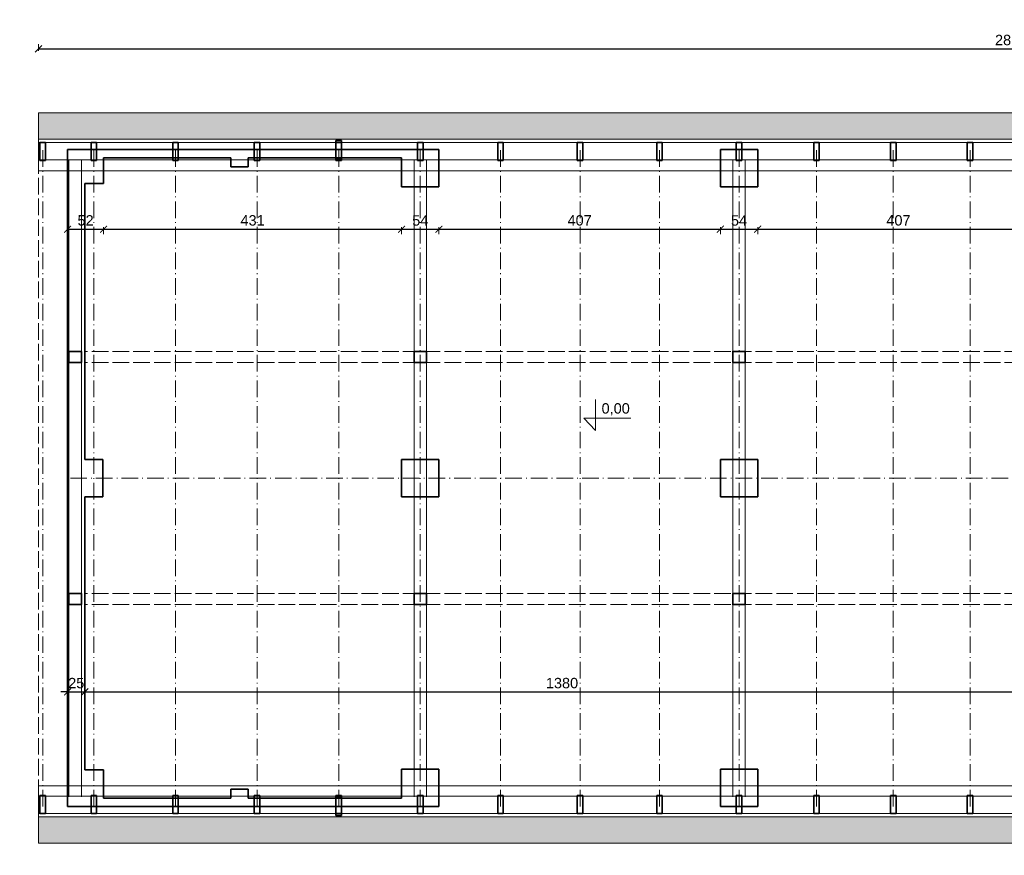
# Model space of a CAD drawing. Header units: millimetres. Extents: x 94902 to 117211, y 64708 to 93779.
# Tile 19 of 37: x 106751 to 108175, y 83467 to 84675. Entities that reach past the tile are written whole.
import ezdxf

# ---------------------------------------------------------------- set-up
doc = ezdxf.new("R2010")
doc.units = ezdxf.units.MM
doc.header["$MEASUREMENT"] = 0
doc.linetypes.add('ACAD_ISO02W100', pattern=[15, 12, -3])
doc.linetypes.add('ACAD_ISO10W100', pattern=[18.5, 12, -3, 0.5, -3])
doc.layers.get('0').update_dxf_attribs({"color": 2, "lineweight": 35})
doc.layers.get('Defpoints').update_dxf_attribs({"color": 2})
for name, color, linetype, lineweight in [('Cienkie', 3, 'Continuous', 5), ('kreskowanie', 4, 'Continuous', 5), ('Osie', 6, 'ACAD_ISO10W100', 5), ('Przerywane', 1, 'ACAD_ISO02W100', 0), ('Wymiary', 7, 'Continuous', 5), ('ściany', 2, 'Continuous', 35)]:
    doc.layers.add(name, color=color, linetype=linetype, lineweight=lineweight)
doc.layers.add('Opisy', color=7, linetype='Continuous')
doc.styles.get("Standard").update_dxf_attribs({"font": 'arial.ttf'})
doc.dimstyles.new('ISO-25', dxfattribs={"dimtxt": 20, "dimasz": 20, "dimexe": 10, "dimexo": 5, "dimgap": 5, "dimtad": 1, "dimdsep": 46, "dimtxsty": 'Standard', "dimcen": 2.5, "dimadec": 0, "dimazin": 0, "dimtfac": 1, "dimtix": 1, "dimtmove": 0, "dimatfit": 3, "dimfxl": 1, "dimarcsym": 0})

# ---------------------------------------------------------------- blocks, each defined once
blk = doc.blocks.new('_ArchTick')
at = {"color": 0, "linetype": 'ByBlock', "const_width": 0.15}
blk.add_lwpolyline([(-0.5, -0.5), (0.5, 0.5)], dxfattribs=at)
blk = doc.blocks.new('*D427')
at = {"layer": 'Defpoints', "color": 0, "ltscale": 2, "transparency": 16777216}
for p in [(106820.5, 84487.7), (106654.2, 84012.7), (106820.5, 84012.7)]:
    blk.add_point(p, dxfattribs=at)
at = {"layer": 'Wymiary', "color": 0, "lineweight": 5, "ltscale": 2, "transparency": 16777216}
for p, q in [((106657.2, 84487.7), (106647.2, 84487.7)), ((106657.2, 84012.7), (106647.2, 84012.7))]:
    blk.add_line(p, q, dxfattribs=at)
at = {"layer": 'Wymiary', "color": 0, "lineweight": -2, "ltscale": 2, "transparency": 16777216}
blk.add_line((106654.2, 84487.7), (106654.2, 84012.7), dxfattribs=at)
at = {"layer": 'Wymiary', "color": 0, "lineweight": -2, "ltscale": 2, "transparency": 16777216, "xscale": 10, "yscale": 10, "zscale": 10}
for p, rotation in [((106654.2, 84487.7), 90), ((106654.2, 84012.7), 270)]:
    blk.add_blockref('_ArchTick', p, dxfattribs=dict(at, rotation=rotation))
at = {"layer": 'Wymiary', "color": 0, "ltscale": 2, "transparency": 16777216, "insert": (106641.6, 84250.2), "char_height": 15, "attachment_point": 5, "rotation": 90}
blk.add_mtext('475', dxfattribs=at)
blk = doc.blocks.new('*D428')
at = {"layer": 'Defpoints', "color": 0, "ltscale": 2, "transparency": 16777216}
for p in [(106820.5, 84012.7), (106654.2, 83537.7), (106820.5, 83537.7)]:
    blk.add_point(p, dxfattribs=at)
at = {"layer": 'Wymiary', "color": 0, "lineweight": 5, "ltscale": 2, "transparency": 16777216}
for p, q in [((106657.2, 84012.7), (106647.2, 84012.7)), ((106657.2, 83537.7), (106647.2, 83537.7))]:
    blk.add_line(p, q, dxfattribs=at)
at = {"layer": 'Wymiary', "color": 0, "lineweight": -2, "ltscale": 2, "transparency": 16777216}
blk.add_line((106654.2, 84012.7), (106654.2, 83537.7), dxfattribs=at)
at = {"layer": 'Wymiary', "color": 0, "lineweight": -2, "ltscale": 2, "transparency": 16777216, "xscale": 10, "yscale": 10, "zscale": 10}
for p, rotation in [((106654.2, 84012.7), 90), ((106654.2, 83537.7), 270)]:
    blk.add_blockref('_ArchTick', p, dxfattribs=dict(at, rotation=rotation))
at = {"layer": 'Wymiary', "color": 0, "ltscale": 2, "transparency": 16777216, "insert": (106641.6, 83775.2), "char_height": 15, "attachment_point": 5, "rotation": 90}
blk.add_mtext('475', dxfattribs=at)
blk = doc.blocks.new('*D431')
at = {"layer": 'Defpoints', "color": 0, "ltscale": 2, "transparency": 16777216}
for p in [(106654.2, 84012.7), (106820.5, 84012.7), (106820.5, 83537.7)]:
    blk.add_point(p, dxfattribs=at)
at = {"layer": 'Wymiary', "color": 0, "lineweight": 5, "ltscale": 2, "transparency": 16777216}
for p, q in [((106657.2, 84012.7), (106647.2, 84012.7)), ((106657.2, 83537.7), (106647.2, 83537.7))]:
    blk.add_line(p, q, dxfattribs=at)
at = {"layer": 'Wymiary', "color": 0, "lineweight": -2, "ltscale": 2, "transparency": 16777216}
blk.add_line((106654.2, 83537.7), (106654.2, 84012.7), dxfattribs=at)
at = {"layer": 'Wymiary', "color": 0, "lineweight": -2, "ltscale": 2, "transparency": 16777216, "xscale": 10, "yscale": 10, "zscale": 10}
for p, rotation in [((106654.2, 84012.7), 90), ((106654.2, 83537.7), 270)]:
    blk.add_blockref('_ArchTick', p, dxfattribs=dict(at, rotation=rotation))
at = {"layer": 'Wymiary', "color": 0, "ltscale": 2, "transparency": 16777216, "insert": (106641.6, 83775.2), "char_height": 15, "attachment_point": 5, "rotation": 90}
blk.add_mtext('475', dxfattribs=at)
blk = doc.blocks.new('*D458')
at = {"layer": 'Defpoints', "color": 0, "ltscale": 2, "transparency": 16777216}
for p in [(109591.5, 84633.3), (106778.5, 84540.7), (109591.5, 84540.7)]:
    blk.add_point(p, dxfattribs=at)
at = {"layer": 'Wymiary', "color": 0, "lineweight": 5, "ltscale": 2, "transparency": 16777216}
for p, q in [((106778.5, 84630.3), (106778.5, 84640.3)), ((109591.5, 84630.3), (109591.5, 84640.3))]:
    blk.add_line(p, q, dxfattribs=at)
at = {"layer": 'Wymiary', "color": 0, "lineweight": -2, "ltscale": 2, "transparency": 16777216}
blk.add_line((106778.5, 84633.3), (109591.5, 84633.3), dxfattribs=at)
at = {"layer": 'Wymiary', "color": 0, "lineweight": -2, "ltscale": 2, "transparency": 16777216, "xscale": 10, "yscale": 10, "zscale": 10, "rotation": 180}
blk.add_blockref('_ArchTick', (106778.5, 84633.3), dxfattribs=at)
at = {"layer": 'Wymiary', "color": 0, "lineweight": -2, "ltscale": 2, "transparency": 16777216, "xscale": 10, "yscale": 10, "zscale": 10}
blk.add_blockref('_ArchTick', (109591.5, 84633.3), dxfattribs=at)
at = {"layer": 'Wymiary', "color": 0, "ltscale": 2, "transparency": 16777216, "insert": (108185, 84646), "char_height": 15, "attachment_point": 5}
blk.add_mtext('2813', dxfattribs=at)
blk = doc.blocks.new('*D459')
at = {"layer": 'Defpoints', "color": 0, "ltscale": 2, "transparency": 16777216}
for p in [(106845.5, 83703.5), (106845.5, 83590.7), (106820.5, 83537.7)]:
    blk.add_point(p, dxfattribs=at)
at = {"layer": 'Wymiary', "color": 0, "lineweight": 5, "ltscale": 2, "transparency": 16777216}
for p, q in [((106820.5, 83700.5), (106820.5, 83710.5)), ((106845.5, 83700.5), (106845.5, 83710.5))]:
    blk.add_line(p, q, dxfattribs=at)
at = {"layer": 'Wymiary', "color": 0, "lineweight": -2, "ltscale": 2, "transparency": 16777216}
for p, q in [((106820.5, 83703.5), (106810.5, 83703.5)), ((106820.5, 83703.5), (106845.5, 83703.5)), ((106845.5, 83703.5), (106855.5, 83703.5))]:
    blk.add_line(p, q, dxfattribs=at)
at = {"layer": 'Wymiary', "color": 0, "lineweight": -2, "ltscale": 2, "transparency": 16777216, "xscale": 10, "yscale": 10, "zscale": 10}
blk.add_blockref('_ArchTick', (106820.5, 83703.5), dxfattribs=at)
at = {"layer": 'Wymiary', "color": 0, "lineweight": -2, "ltscale": 2, "transparency": 16777216, "xscale": 10, "yscale": 10, "zscale": 10, "rotation": 180}
blk.add_blockref('_ArchTick', (106845.5, 83703.5), dxfattribs=at)
at = {"layer": 'Wymiary', "color": 0, "ltscale": 2, "transparency": 16777216, "insert": (106833, 83716.1), "char_height": 15, "attachment_point": 5}
blk.add_mtext('25', dxfattribs=at)
blk = doc.blocks.new('*D460')
at = {"layer": 'Defpoints', "color": 0, "ltscale": 2, "transparency": 16777216}
for p in [(108225.5, 83703.5), (106845.5, 83590.7), (108225.5, 83593.7)]:
    blk.add_point(p, dxfattribs=at)
at = {"layer": 'Wymiary', "color": 0, "lineweight": 5, "ltscale": 2, "transparency": 16777216}
for p, q in [((106845.5, 83700.5), (106845.5, 83710.5)), ((108225.5, 83700.5), (108225.5, 83710.5))]:
    blk.add_line(p, q, dxfattribs=at)
at = {"layer": 'Wymiary', "color": 0, "lineweight": -2, "ltscale": 2, "transparency": 16777216}
blk.add_line((106845.5, 83703.5), (108225.5, 83703.5), dxfattribs=at)
at = {"layer": 'Wymiary', "color": 0, "lineweight": -2, "ltscale": 2, "transparency": 16777216, "xscale": 10, "yscale": 10, "zscale": 10, "rotation": 180}
blk.add_blockref('_ArchTick', (106845.5, 83703.5), dxfattribs=at)
at = {"layer": 'Wymiary', "color": 0, "lineweight": -2, "ltscale": 2, "transparency": 16777216, "xscale": 10, "yscale": 10, "zscale": 10}
blk.add_blockref('_ArchTick', (108225.5, 83703.5), dxfattribs=at)
at = {"layer": 'Wymiary', "color": 0, "ltscale": 2, "transparency": 16777216, "insert": (107535.5, 83716.1), "char_height": 15, "attachment_point": 5}
blk.add_mtext('1380', dxfattribs=at)
blk = doc.blocks.new('*D489')
at = {"layer": 'Defpoints', "color": 0, "ltscale": 2, "transparency": 16777216}
for p in [(106820.5, 86982.7), (109522.5, 86814.4), (109522.5, 73339.9)]:
    blk.add_point(p, dxfattribs=at)
at = {"layer": 'Wymiary', "color": 0, "lineweight": 5, "ltscale": 2, "transparency": 16777216}
for p, q in [((106820.5, 86817.4), (106820.5, 86807.4)), ((109522.5, 86811.4), (109522.5, 86821.4))]:
    blk.add_line(p, q, dxfattribs=at)
at = {"layer": 'Wymiary', "color": 0, "lineweight": -2, "ltscale": 2, "transparency": 16777216}
blk.add_line((106820.5, 86814.4), (109522.5, 86814.4), dxfattribs=at)
at = {"layer": 'Wymiary', "color": 0, "lineweight": -2, "ltscale": 2, "transparency": 16777216, "xscale": 10, "yscale": 10, "zscale": 10, "rotation": 180}
blk.add_blockref('_ArchTick', (106820.5, 86814.4), dxfattribs=at)
at = {"layer": 'Wymiary', "color": 0, "lineweight": -2, "ltscale": 2, "transparency": 16777216, "xscale": 10, "yscale": 10, "zscale": 10}
blk.add_blockref('_ArchTick', (109522.5, 86814.4), dxfattribs=at)
at = {"layer": 'Wymiary', "color": 0, "ltscale": 2, "transparency": 16777216, "insert": (108171.5, 86827.1), "char_height": 15, "attachment_point": 5}
blk.add_mtext('2702', dxfattribs=at)
blk = doc.blocks.new('*D583')
at = {"layer": 'Defpoints', "color": 0, "ltscale": 2, "transparency": 16777216}
for p in [(108225.5, 83534.7), (106778.5, 83481.7), (106778.5, 83189.8)]:
    blk.add_point(p, dxfattribs=at)
at = {"layer": 'Wymiary', "color": 0, "lineweight": 5, "ltscale": 2, "transparency": 16777216}
for p, q in [((106778.5, 83192.8), (106778.5, 83182.8)), ((108225.5, 83192.8), (108225.5, 83182.8))]:
    blk.add_line(p, q, dxfattribs=at)
at = {"layer": 'Wymiary', "color": 0, "lineweight": -2, "ltscale": 2, "transparency": 16777216}
blk.add_line((108225.5, 83189.8), (106778.5, 83189.8), dxfattribs=at)
at = {"layer": 'Wymiary', "color": 0, "lineweight": -2, "ltscale": 2, "transparency": 16777216, "xscale": 10, "yscale": 10, "zscale": 10, "rotation": 180}
blk.add_blockref('_ArchTick', (106778.5, 83189.8), dxfattribs=at)
at = {"layer": 'Wymiary', "color": 0, "lineweight": -2, "ltscale": 2, "transparency": 16777216, "xscale": 10, "yscale": 10, "zscale": 10}
blk.add_blockref('_ArchTick', (108225.5, 83189.8), dxfattribs=at)
at = {"layer": 'Wymiary', "color": 0, "ltscale": 2, "transparency": 16777216, "insert": (107502, 83202.3), "char_height": 15, "attachment_point": 5}
blk.add_mtext('1447', dxfattribs=at)
blk = doc.blocks.new('*D584')
at = {"layer": 'Defpoints', "color": 0, "ltscale": 2, "transparency": 16777216}
for p in [(106778.5, 83510.9), (106778.5, 83133.5), (109136.5, 83127.6)]:
    blk.add_point(p, dxfattribs=at)
at = {"layer": 'Wymiary', "color": 0, "lineweight": 5, "ltscale": 2, "transparency": 16777216}
for p, q in [((106778.5, 83136.5), (106778.5, 83126.5)), ((109136.5, 83132.6), (109136.5, 83140.5))]:
    blk.add_line(p, q, dxfattribs=at)
at = {"layer": 'Wymiary', "color": 0, "lineweight": -2, "ltscale": 2, "transparency": 16777216}
blk.add_line((109136.5, 83133.5), (106778.5, 83133.5), dxfattribs=at)
at = {"layer": 'Wymiary', "color": 0, "lineweight": -2, "ltscale": 2, "transparency": 16777216, "xscale": 10, "yscale": 10, "zscale": 10, "rotation": 180}
blk.add_blockref('_ArchTick', (106778.5, 83133.5), dxfattribs=at)
at = {"layer": 'Wymiary', "color": 0, "lineweight": -2, "ltscale": 2, "transparency": 16777216, "xscale": 10, "yscale": 10, "zscale": 10}
blk.add_blockref('_ArchTick', (109136.5, 83133.5), dxfattribs=at)
at = {"layer": 'Wymiary', "color": 0, "ltscale": 2, "transparency": 16777216, "insert": (107957.5, 83146.2), "char_height": 15, "attachment_point": 5}
blk.add_mtext('2358', dxfattribs=at)
blk = doc.blocks.new('*D585')
at = {"layer": 'Defpoints', "color": 0, "ltscale": 2, "transparency": 16777216}
for p in [(106693.9, 83590.7), (106872.5, 83590.7), (106820.5, 83537.7)]:
    blk.add_point(p, dxfattribs=at)
at = {"layer": 'Wymiary', "color": 0, "lineweight": 5, "ltscale": 2, "transparency": 16777216}
for p, q in [((106696.9, 83590.7), (106686.9, 83590.7)), ((106696.9, 83537.7), (106686.9, 83537.7))]:
    blk.add_line(p, q, dxfattribs=at)
at = {"layer": 'Wymiary', "color": 0, "lineweight": -2, "ltscale": 2, "transparency": 16777216}
blk.add_line((106693.9, 83537.7), (106693.9, 83590.7), dxfattribs=at)
at = {"layer": 'Wymiary', "color": 0, "lineweight": -2, "ltscale": 2, "transparency": 16777216, "xscale": 10, "yscale": 10, "zscale": 10}
for p, rotation in [((106693.9, 83590.7), 90), ((106693.9, 83537.7), 270)]:
    blk.add_blockref('_ArchTick', p, dxfattribs=dict(at, rotation=rotation))
at = {"layer": 'Wymiary', "color": 0, "ltscale": 2, "transparency": 16777216, "insert": (106681.3, 83564.2), "char_height": 15, "attachment_point": 5, "rotation": 90}
blk.add_mtext('53', dxfattribs=at)
blk = doc.blocks.new('*D586')
at = {"layer": 'Defpoints', "color": 0, "ltscale": 2, "transparency": 16777216}
for p in [(106693.9, 83985.7), (106845.5, 83985.7), (106872.5, 83590.7)]:
    blk.add_point(p, dxfattribs=at)
at = {"layer": 'Wymiary', "color": 0, "lineweight": 5, "ltscale": 2, "transparency": 16777216}
for p, q in [((106696.9, 83985.7), (106686.9, 83985.7)), ((106696.9, 83590.7), (106686.9, 83590.7))]:
    blk.add_line(p, q, dxfattribs=at)
at = {"layer": 'Wymiary', "color": 0, "lineweight": -2, "ltscale": 2, "transparency": 16777216}
blk.add_line((106693.9, 83590.7), (106693.9, 83985.7), dxfattribs=at)
at = {"layer": 'Wymiary', "color": 0, "lineweight": -2, "ltscale": 2, "transparency": 16777216, "xscale": 10, "yscale": 10, "zscale": 10}
for p, rotation in [((106693.9, 83985.7), 90), ((106693.9, 83590.7), 270)]:
    blk.add_blockref('_ArchTick', p, dxfattribs=dict(at, rotation=rotation))
at = {"layer": 'Wymiary', "color": 0, "ltscale": 2, "transparency": 16777216, "insert": (106681.3, 83788.2), "char_height": 15, "attachment_point": 5, "rotation": 90}
blk.add_mtext('395', dxfattribs=at)
blk = doc.blocks.new('*D587')
at = {"layer": 'Defpoints', "color": 0, "ltscale": 2, "transparency": 16777216}
for p in [(106693.9, 84039.7), (106845.5, 84039.7), (106845.5, 83985.7)]:
    blk.add_point(p, dxfattribs=at)
at = {"layer": 'Wymiary', "color": 0, "lineweight": 5, "ltscale": 2, "transparency": 16777216}
for p, q in [((106696.9, 84039.7), (106686.9, 84039.7)), ((106696.9, 83985.7), (106686.9, 83985.7))]:
    blk.add_line(p, q, dxfattribs=at)
at = {"layer": 'Wymiary', "color": 0, "lineweight": -2, "ltscale": 2, "transparency": 16777216}
blk.add_line((106693.9, 83985.7), (106693.9, 84039.7), dxfattribs=at)
at = {"layer": 'Wymiary', "color": 0, "lineweight": -2, "ltscale": 2, "transparency": 16777216, "xscale": 10, "yscale": 10, "zscale": 10}
for p, rotation in [((106693.9, 84039.7), 90), ((106693.9, 83985.7), 270)]:
    blk.add_blockref('_ArchTick', p, dxfattribs=dict(at, rotation=rotation))
at = {"layer": 'Wymiary', "color": 0, "ltscale": 2, "transparency": 16777216, "insert": (106681.3, 84012.7), "char_height": 15, "attachment_point": 5, "rotation": 90}
blk.add_mtext('54', dxfattribs=at)
blk = doc.blocks.new('*D588')
at = {"layer": 'Defpoints', "color": 0, "ltscale": 2, "transparency": 16777216}
for p in [(106693.9, 84438.7), (106845.5, 84438.7), (106845.5, 84039.7)]:
    blk.add_point(p, dxfattribs=at)
at = {"layer": 'Wymiary', "color": 0, "lineweight": 5, "ltscale": 2, "transparency": 16777216}
for p, q in [((106696.9, 84438.7), (106686.9, 84438.7)), ((106696.9, 84039.7), (106686.9, 84039.7))]:
    blk.add_line(p, q, dxfattribs=at)
at = {"layer": 'Wymiary', "color": 0, "lineweight": -2, "ltscale": 2, "transparency": 16777216}
blk.add_line((106693.9, 84039.7), (106693.9, 84438.7), dxfattribs=at)
at = {"layer": 'Wymiary', "color": 0, "lineweight": -2, "ltscale": 2, "transparency": 16777216, "xscale": 10, "yscale": 10, "zscale": 10}
for p, rotation in [((106693.9, 84438.7), 90), ((106693.9, 84039.7), 270)]:
    blk.add_blockref('_ArchTick', p, dxfattribs=dict(at, rotation=rotation))
at = {"layer": 'Wymiary', "color": 0, "ltscale": 2, "transparency": 16777216, "insert": (106681.3, 84239.2), "char_height": 15, "attachment_point": 5, "rotation": 90}
blk.add_mtext('399', dxfattribs=at)
blk = doc.blocks.new('*D589')
at = {"layer": 'Defpoints', "color": 0, "ltscale": 2, "transparency": 16777216}
for p in [(106693.9, 84487.7), (106820.5, 84487.7), (106845.5, 84438.7)]:
    blk.add_point(p, dxfattribs=at)
at = {"layer": 'Wymiary', "color": 0, "lineweight": 5, "ltscale": 2, "transparency": 16777216}
for p, q in [((106696.9, 84487.7), (106686.9, 84487.7)), ((106696.9, 84438.7), (106686.9, 84438.7))]:
    blk.add_line(p, q, dxfattribs=at)
at = {"layer": 'Wymiary', "color": 0, "lineweight": -2, "ltscale": 2, "transparency": 16777216}
blk.add_line((106693.9, 84438.7), (106693.9, 84487.7), dxfattribs=at)
at = {"layer": 'Wymiary', "color": 0, "lineweight": -2, "ltscale": 2, "transparency": 16777216, "xscale": 10, "yscale": 10, "zscale": 10}
for p, rotation in [((106693.9, 84487.7), 90), ((106693.9, 84438.7), 270)]:
    blk.add_blockref('_ArchTick', p, dxfattribs=dict(at, rotation=rotation))
at = {"layer": 'Wymiary', "color": 0, "ltscale": 2, "transparency": 16777216, "insert": (106681.3, 84463.2), "char_height": 15, "attachment_point": 5, "rotation": 90}
blk.add_mtext('49', dxfattribs=at)
blk = doc.blocks.new('*D590')
at = {"layer": 'Defpoints', "color": 0, "ltscale": 2, "transparency": 16777216}
for p in [(106820.5, 84456.7), (106872.5, 84438.7), (106872.5, 84372.5)]:
    blk.add_point(p, dxfattribs=at)
at = {"layer": 'Wymiary', "color": 0, "lineweight": 5, "ltscale": 2, "transparency": 16777216}
for p, q in [((106820.5, 84375.5), (106820.5, 84365.5)), ((106872.5, 84375.5), (106872.5, 84365.5))]:
    blk.add_line(p, q, dxfattribs=at)
at = {"layer": 'Wymiary', "color": 0, "lineweight": -2, "ltscale": 2, "transparency": 16777216}
blk.add_line((106820.5, 84372.5), (106872.5, 84372.5), dxfattribs=at)
at = {"layer": 'Wymiary', "color": 0, "lineweight": -2, "ltscale": 2, "transparency": 16777216, "xscale": 10, "yscale": 10, "zscale": 10, "rotation": 180}
blk.add_blockref('_ArchTick', (106820.5, 84372.5), dxfattribs=at)
at = {"layer": 'Wymiary', "color": 0, "lineweight": -2, "ltscale": 2, "transparency": 16777216, "xscale": 10, "yscale": 10, "zscale": 10}
blk.add_blockref('_ArchTick', (106872.5, 84372.5), dxfattribs=at)
at = {"layer": 'Wymiary', "color": 0, "ltscale": 2, "transparency": 16777216, "insert": (106846.5, 84385.2), "char_height": 15, "attachment_point": 5}
blk.add_mtext('52', dxfattribs=at)
blk = doc.blocks.new('*D591')
at = {"layer": 'Defpoints', "color": 0, "ltscale": 2, "transparency": 16777216}
for p in [(106872.5, 84438.7), (107303.5, 84433.7), (107303.5, 84372.5)]:
    blk.add_point(p, dxfattribs=at)
at = {"layer": 'Wymiary', "color": 0, "lineweight": 5, "ltscale": 2, "transparency": 16777216}
for p, q in [((106872.5, 84375.5), (106872.5, 84365.5)), ((107303.5, 84375.5), (107303.5, 84365.5))]:
    blk.add_line(p, q, dxfattribs=at)
at = {"layer": 'Wymiary', "color": 0, "lineweight": -2, "ltscale": 2, "transparency": 16777216}
blk.add_line((106872.5, 84372.5), (107303.5, 84372.5), dxfattribs=at)
at = {"layer": 'Wymiary', "color": 0, "lineweight": -2, "ltscale": 2, "transparency": 16777216, "xscale": 10, "yscale": 10, "zscale": 10, "rotation": 180}
blk.add_blockref('_ArchTick', (106872.5, 84372.5), dxfattribs=at)
at = {"layer": 'Wymiary', "color": 0, "lineweight": -2, "ltscale": 2, "transparency": 16777216, "xscale": 10, "yscale": 10, "zscale": 10}
blk.add_blockref('_ArchTick', (107303.5, 84372.5), dxfattribs=at)
at = {"layer": 'Wymiary', "color": 0, "ltscale": 2, "transparency": 16777216, "insert": (107088, 84385.2), "char_height": 15, "attachment_point": 5}
blk.add_mtext('431', dxfattribs=at)
blk = doc.blocks.new('*D592')
at = {"layer": 'Defpoints', "color": 0, "ltscale": 2, "transparency": 16777216}
for p in [(107303.5, 84433.7), (107357.5, 84433.7), (107357.5, 84372.5)]:
    blk.add_point(p, dxfattribs=at)
at = {"layer": 'Wymiary', "color": 0, "lineweight": 5, "ltscale": 2, "transparency": 16777216}
for p, q in [((107303.5, 84375.5), (107303.5, 84365.5)), ((107357.5, 84375.5), (107357.5, 84365.5))]:
    blk.add_line(p, q, dxfattribs=at)
at = {"layer": 'Wymiary', "color": 0, "lineweight": -2, "ltscale": 2, "transparency": 16777216}
blk.add_line((107303.5, 84372.5), (107357.5, 84372.5), dxfattribs=at)
at = {"layer": 'Wymiary', "color": 0, "lineweight": -2, "ltscale": 2, "transparency": 16777216, "xscale": 10, "yscale": 10, "zscale": 10, "rotation": 180}
blk.add_blockref('_ArchTick', (107303.5, 84372.5), dxfattribs=at)
at = {"layer": 'Wymiary', "color": 0, "lineweight": -2, "ltscale": 2, "transparency": 16777216, "xscale": 10, "yscale": 10, "zscale": 10}
blk.add_blockref('_ArchTick', (107357.5, 84372.5), dxfattribs=at)
at = {"layer": 'Wymiary', "color": 0, "ltscale": 2, "transparency": 16777216, "insert": (107330.5, 84385.1), "char_height": 15, "attachment_point": 5}
blk.add_mtext('54', dxfattribs=at)
blk = doc.blocks.new('*D593')
at = {"layer": 'Defpoints', "color": 0, "ltscale": 2, "transparency": 16777216}
for p in [(107357.5, 84433.7), (107764.5, 84433.7), (107764.5, 84372.5)]:
    blk.add_point(p, dxfattribs=at)
at = {"layer": 'Wymiary', "color": 0, "lineweight": 5, "ltscale": 2, "transparency": 16777216}
for p, q in [((107357.5, 84375.5), (107357.5, 84365.5)), ((107764.5, 84375.5), (107764.5, 84365.5))]:
    blk.add_line(p, q, dxfattribs=at)
at = {"layer": 'Wymiary', "color": 0, "lineweight": -2, "ltscale": 2, "transparency": 16777216}
blk.add_line((107357.5, 84372.5), (107764.5, 84372.5), dxfattribs=at)
at = {"layer": 'Wymiary', "color": 0, "lineweight": -2, "ltscale": 2, "transparency": 16777216, "xscale": 10, "yscale": 10, "zscale": 10, "rotation": 180}
blk.add_blockref('_ArchTick', (107357.5, 84372.5), dxfattribs=at)
at = {"layer": 'Wymiary', "color": 0, "lineweight": -2, "ltscale": 2, "transparency": 16777216, "xscale": 10, "yscale": 10, "zscale": 10}
blk.add_blockref('_ArchTick', (107764.5, 84372.5), dxfattribs=at)
at = {"layer": 'Wymiary', "color": 0, "ltscale": 2, "transparency": 16777216, "insert": (107561, 84385.2), "char_height": 15, "attachment_point": 5}
blk.add_mtext('407', dxfattribs=at)
blk = doc.blocks.new('*D594')
at = {"layer": 'Defpoints', "color": 0, "ltscale": 2, "transparency": 16777216}
for p in [(107764.5, 84433.7), (107818.5, 84433.7), (107818.5, 84372.5)]:
    blk.add_point(p, dxfattribs=at)
at = {"layer": 'Wymiary', "color": 0, "lineweight": 5, "ltscale": 2, "transparency": 16777216}
for p, q in [((107764.5, 84375.5), (107764.5, 84365.5)), ((107818.5, 84375.5), (107818.5, 84365.5))]:
    blk.add_line(p, q, dxfattribs=at)
at = {"layer": 'Wymiary', "color": 0, "lineweight": -2, "ltscale": 2, "transparency": 16777216}
blk.add_line((107764.5, 84372.5), (107818.5, 84372.5), dxfattribs=at)
at = {"layer": 'Wymiary', "color": 0, "lineweight": -2, "ltscale": 2, "transparency": 16777216, "xscale": 10, "yscale": 10, "zscale": 10, "rotation": 180}
blk.add_blockref('_ArchTick', (107764.5, 84372.5), dxfattribs=at)
at = {"layer": 'Wymiary', "color": 0, "lineweight": -2, "ltscale": 2, "transparency": 16777216, "xscale": 10, "yscale": 10, "zscale": 10}
blk.add_blockref('_ArchTick', (107818.5, 84372.5), dxfattribs=at)
at = {"layer": 'Wymiary', "color": 0, "ltscale": 2, "transparency": 16777216, "insert": (107791.5, 84385.1), "char_height": 15, "attachment_point": 5}
blk.add_mtext('54', dxfattribs=at)
blk = doc.blocks.new('*D595')
at = {"layer": 'Defpoints', "color": 0, "ltscale": 2, "transparency": 16777216}
for p in [(107818.5, 84433.7), (108225.5, 84433.7), (108225.5, 84372.5)]:
    blk.add_point(p, dxfattribs=at)
at = {"layer": 'Wymiary', "color": 0, "lineweight": 5, "ltscale": 2, "transparency": 16777216}
for p, q in [((107818.5, 84375.5), (107818.5, 84365.5)), ((108225.5, 84375.5), (108225.5, 84365.5))]:
    blk.add_line(p, q, dxfattribs=at)
at = {"layer": 'Wymiary', "color": 0, "lineweight": -2, "ltscale": 2, "transparency": 16777216}
blk.add_line((107818.5, 84372.5), (108225.5, 84372.5), dxfattribs=at)
at = {"layer": 'Wymiary', "color": 0, "lineweight": -2, "ltscale": 2, "transparency": 16777216, "xscale": 10, "yscale": 10, "zscale": 10, "rotation": 180}
blk.add_blockref('_ArchTick', (107818.5, 84372.5), dxfattribs=at)
at = {"layer": 'Wymiary', "color": 0, "lineweight": -2, "ltscale": 2, "transparency": 16777216, "xscale": 10, "yscale": 10, "zscale": 10}
blk.add_blockref('_ArchTick', (108225.5, 84372.5), dxfattribs=at)
at = {"layer": 'Wymiary', "color": 0, "ltscale": 2, "transparency": 16777216, "insert": (108022, 84385.2), "char_height": 15, "attachment_point": 5}
blk.add_mtext('407', dxfattribs=at)

msp = doc.modelspace()

# ---------------------------------------------------------------- hatches: boundary and pattern name
at = {"layer": 'kreskowanie', "ltscale": 2}
h = msp.add_hatch(dxfattribs=at)
h.set_pattern_fill('AR-RSHKE', color=256, style=0)
h.paths.add_polyline_path([(106778.525, 84540.696), (106778.525, 84502.696), (108902.025, 84502.696), (108902.025, 84540.696)])
h = msp.add_hatch(dxfattribs=at)
h.set_pattern_fill('AR-RSHKE', color=256, style=0)
h.paths.add_polyline_path([(109591.525, 84540.696), (108902.025, 84540.696), (108902.025, 84502.696), (109591.525, 84502.696)])
h.paths.add_polyline_path([(109591.525, 83522.696), (106778.525, 83522.696), (106778.525, 83484.696), (109591.525, 83484.696)])

# ---------------------------------------------------------------- linework, layer by layer
at = {"layer": 'Cienkie', "ltscale": 2}
for p, q in [((106778.525, 84540.696), (109591.525, 84540.696)), ((106778.525, 84472.696), (106778.525, 84540.696)), ((106778.525, 84502.696), (109591.525, 84502.696)), ((106778.525, 84497.696), (109591.525, 84497.696)), ((109591.525, 84472.696), (106778.525, 84472.696)), ((109591.525, 84472.696), (106778.525, 84472.696)), ((106822.525, 83551.696), (106822.525, 84472.696)), ((106840.525, 83551.696), (106840.525, 84472.696)), ((107321.525, 83551.696), (107321.525, 84472.696)), ((107339.525, 83551.696), (107339.525, 84472.696)), ((107782.525, 83551.696), (107782.525, 84472.696)), ((107800.525, 83551.696), (107800.525, 84472.696)), ((109591.525, 84456.696), (106778.525, 84456.696)), ((109591.525, 83567.696), (106778.525, 83567.696)), ((106778.525, 83484.696), (106778.525, 83552.696)), ((109591.525, 83552.696), (106778.525, 83552.696)), ((106778.525, 83527.696), (109591.525, 83527.696)), ((106778.525, 83522.696), (109591.525, 83522.696)), ((106778.525, 83484.696), (109591.525, 83484.696))]:
    msp.add_line(p, q, dxfattribs=at)
at = {"layer": 'Cienkie', "ltscale": 18}
for p, q in [((107584.033, 84126.235), (107584.033, 84081.376)), ((107567.207, 84099.432), (107635.141, 84099.432)), ((107567.207, 84099.432), (107584.033, 84081.376))]:
    msp.add_line(p, q, dxfattribs=at)
at = {"layer": 'Osie', "ltscale": 2}
for p, q in [((106784.525, 83537.696), (106784.525, 84487.696)), ((106858.525, 83537.696), (106858.525, 84487.696)), ((106976.525, 83537.696), (106976.525, 84487.696)), ((107094.525, 83537.696), (107094.525, 84487.696)), ((107212.525, 83537.696), (107212.525, 84487.696)), ((107330.525, 83537.696), (107330.525, 84487.696)), ((107446.525, 83537.696), (107446.525, 84487.696)), ((107561.525, 83537.696), (107561.525, 84487.696)), ((107676.525, 83537.696), (107676.525, 84487.696)), ((107791.525, 83537.696), (107791.525, 84487.696)), ((107903.525, 83537.696), (107903.525, 84487.696)), ((108014.525, 83537.696), (108014.525, 84487.696)), ((108125.525, 83537.696), (108125.525, 84487.696)), ((109549.525, 84012.696), (106820.525, 84012.696))]:
    msp.add_line(p, q, dxfattribs=at)
at = {"layer": 'Przerywane', "ltscale": 2}
for p, q in [((106778.525, 83552.696), (106778.525, 84472.696)), ((109549.525, 84195.696), (106845.525, 84195.696)), ((109549.525, 84179.696), (106845.525, 84179.696)), ((109549.525, 83845.696), (106845.525, 83845.696)), ((109549.525, 83829.696), (106845.525, 83829.696))]:
    msp.add_line(p, q, dxfattribs=at)
at = {"layer": 'ściany', "ltscale": 2}
for p, q in [((106784.525, 84497.696), (106780.525, 84497.696)), ((106780.525, 84497.696), (106788.525, 84497.696)), ((106780.525, 84471.696), (106780.525, 84497.696)), ((106788.525, 84497.696), (106788.525, 84471.696)), ((106858.525, 84497.696), (106854.525, 84497.696)), ((106854.525, 84497.696), (106862.525, 84497.696)), ((106854.525, 84471.696), (106854.525, 84497.696)), ((106862.525, 84497.696), (106862.525, 84471.696)), ((106976.525, 84497.696), (106972.525, 84497.696)), ((106972.525, 84497.696), (106980.525, 84497.696)), ((106972.525, 84471.696), (106972.525, 84497.696)), ((106980.525, 84497.696), (106980.525, 84471.696)), ((107094.525, 84497.696), (107090.525, 84497.696)), ((107090.525, 84497.696), (107098.525, 84497.696)), ((107090.525, 84471.696), (107090.525, 84497.696)), ((107098.525, 84497.696), (107098.525, 84471.696)), ((107212.525, 84500.696), (107208.525, 84500.696)), ((107208.525, 84500.696), (107216.525, 84500.696)), ((107208.525, 84474.696), (107208.525, 84500.696)), ((107212.525, 84497.696), (107208.525, 84497.696)), ((107208.525, 84497.696), (107216.525, 84497.696)), ((107208.525, 84471.696), (107208.525, 84497.696)), ((107216.525, 84500.696), (107216.525, 84474.696)), ((107216.525, 84497.696), (107216.525, 84471.696)), ((107330.525, 84497.696), (107326.525, 84497.696)), ((107326.525, 84497.696), (107334.525, 84497.696)), ((107326.525, 84471.696), (107326.525, 84497.696)), ((107334.525, 84497.696), (107334.525, 84471.696)), ((107446.525, 84497.696), (107442.525, 84497.696)), ((107442.525, 84497.696), (107450.525, 84497.696)), ((107442.525, 84471.696), (107442.525, 84497.696)), ((107450.525, 84497.696), (107450.525, 84471.696)), ((107561.525, 84497.696), (107557.525, 84497.696)), ((107557.525, 84497.696), (107565.525, 84497.696)), ((107557.525, 84471.696), (107557.525, 84497.696)), ((107565.525, 84497.696), (107565.525, 84471.696)), ((107676.525, 84497.696), (107672.525, 84497.696)), ((107672.525, 84497.696), (107680.525, 84497.696)), ((107672.525, 84471.696), (107672.525, 84497.696)), ((107680.525, 84497.696), (107680.525, 84471.696)), ((107791.525, 84497.696), (107787.525, 84497.696)), ((107787.525, 84497.696), (107795.525, 84497.696)), ((107787.525, 84471.696), (107787.525, 84497.696)), ((107795.525, 84497.696), (107795.525, 84471.696)), ((107903.525, 84497.696), (107899.525, 84497.696)), ((107899.525, 84497.696), (107907.525, 84497.696)), ((107899.525, 84471.696), (107899.525, 84497.696)), ((107907.525, 84497.696), (107907.525, 84471.696)), ((108014.525, 84497.696), (108010.525, 84497.696)), ((108010.525, 84497.696), (108018.525, 84497.696)), ((108010.525, 84471.696), (108010.525, 84497.696)), ((108018.525, 84497.696), (108018.525, 84471.696)), ((108125.525, 84497.696), (108121.525, 84497.696)), ((108121.525, 84497.696), (108129.525, 84497.696)), ((108121.525, 84471.696), (108121.525, 84497.696)), ((108129.525, 84497.696), (108129.525, 84471.696)), ((107357.525, 84487.696), (106820.525, 84487.696)), ((106820.525, 83537.696), (106820.525, 84487.696)), ((107357.525, 84487.696), (107357.525, 84433.696)), ((107764.525, 84487.696), (107764.525, 84433.696)), ((107764.525, 84487.696), (107818.525, 84487.696)), ((107818.525, 84487.696), (107818.525, 84433.696)), ((106788.525, 84471.696), (106780.525, 84471.696)), ((106862.525, 84471.696), (106854.525, 84471.696)), ((106872.525, 84475.696), (106872.525, 84438.696)), ((107056.525, 84475.696), (106872.525, 84475.696)), ((106980.525, 84471.696), (106972.525, 84471.696)), ((107056.525, 84475.696), (107056.525, 84462.696)), ((107303.525, 84475.696), (107081.525, 84475.696)), ((107081.525, 84475.696), (107081.525, 84462.696)), ((107098.525, 84471.696), (107090.525, 84471.696)), ((107216.525, 84474.696), (107208.525, 84474.696)), ((107216.525, 84471.696), (107208.525, 84471.696)), ((107303.525, 84475.696), (107303.525, 84433.696)), ((107334.525, 84471.696), (107326.525, 84471.696)), ((107450.525, 84471.696), (107442.525, 84471.696)), ((107565.525, 84471.696), (107557.525, 84471.696)), ((107680.525, 84471.696), (107672.525, 84471.696)), ((107795.525, 84471.696), (107787.525, 84471.696)), ((107907.525, 84471.696), (107899.525, 84471.696)), ((108018.525, 84471.696), (108010.525, 84471.696)), ((108129.525, 84471.696), (108121.525, 84471.696)), ((107056.525, 84462.696), (107081.525, 84462.696)), ((106845.525, 84039.696), (106845.525, 84438.696)), ((106872.525, 84438.696), (106845.525, 84438.696)), ((107357.525, 84433.696), (107303.525, 84433.696)), ((107818.525, 84433.696), (107764.525, 84433.696)), ((106871.525, 84039.696), (106845.525, 84039.696)), ((106871.525, 83985.696), (106871.525, 84039.696)), ((107303.525, 84039.696), (107303.525, 83985.696)), ((107303.525, 84039.696), (107357.525, 84039.696)), ((107357.525, 84039.696), (107357.525, 83985.696)), ((107764.525, 84039.696), (107764.525, 83985.696)), ((107764.525, 84039.696), (107818.525, 84039.696)), ((107818.525, 84039.696), (107818.525, 83985.696)), ((106845.525, 83590.696), (106845.525, 83985.696)), ((106845.525, 83985.696), (106871.525, 83985.696)), ((107357.525, 83985.696), (107303.525, 83985.696)), ((107818.525, 83985.696), (107764.525, 83985.696)), ((106872.525, 83590.696), (106845.525, 83590.696)), ((106872.525, 83549.696), (106872.525, 83590.696)), ((107303.525, 83549.696), (107303.525, 83591.696)), ((107357.525, 83591.696), (107303.525, 83591.696)), ((107357.525, 83537.696), (107357.525, 83591.696)), ((107764.525, 83537.696), (107764.525, 83591.696)), ((107818.525, 83591.696), (107764.525, 83591.696)), ((107818.525, 83537.696), (107818.525, 83591.696)), ((106788.525, 83553.696), (106780.525, 83553.696)), ((106780.525, 83553.696), (106780.525, 83527.696)), ((106788.525, 83527.696), (106788.525, 83553.696)), ((106862.525, 83553.696), (106854.525, 83553.696)), ((106854.525, 83553.696), (106854.525, 83527.696)), ((106862.525, 83527.696), (106862.525, 83553.696)), ((106872.525, 83549.696), (106872.525, 83562.696)), ((106980.525, 83553.696), (106972.525, 83553.696)), ((106972.525, 83553.696), (106972.525, 83527.696)), ((106980.525, 83527.696), (106980.525, 83553.696)), ((107056.525, 83549.696), (107056.525, 83562.696)), ((107056.525, 83562.696), (107081.525, 83562.696)), ((107081.525, 83549.696), (107081.525, 83562.696)), ((107098.525, 83553.696), (107090.525, 83553.696)), ((107090.525, 83553.696), (107090.525, 83527.696)), ((107098.525, 83527.696), (107098.525, 83553.696)), ((107216.525, 83553.696), (107208.525, 83553.696)), ((107208.525, 83553.696), (107208.525, 83527.696)), ((107216.525, 83527.696), (107216.525, 83553.696)), ((107334.525, 83553.696), (107326.525, 83553.696)), ((107326.525, 83553.696), (107326.525, 83527.696)), ((107334.525, 83527.696), (107334.525, 83553.696)), ((107450.525, 83553.696), (107442.525, 83553.696)), ((107442.525, 83553.696), (107442.525, 83527.696)), ((107450.525, 83527.696), (107450.525, 83553.696)), ((107565.525, 83553.696), (107557.525, 83553.696)), ((107557.525, 83553.696), (107557.525, 83527.696)), ((107565.525, 83527.696), (107565.525, 83553.696)), ((107680.525, 83553.696), (107672.525, 83553.696)), ((107672.525, 83553.696), (107672.525, 83527.696)), ((107680.525, 83527.696), (107680.525, 83553.696)), ((107795.525, 83553.696), (107787.525, 83553.696)), ((107787.525, 83553.696), (107787.525, 83527.696)), ((107795.525, 83527.696), (107795.525, 83553.696)), ((107907.525, 83553.696), (107899.525, 83553.696)), ((107899.525, 83553.696), (107899.525, 83527.696)), ((107907.525, 83527.696), (107907.525, 83553.696)), ((108018.525, 83553.696), (108010.525, 83553.696)), ((108010.525, 83553.696), (108010.525, 83527.696)), ((108018.525, 83527.696), (108018.525, 83553.696)), ((108129.525, 83553.696), (108121.525, 83553.696)), ((108121.525, 83553.696), (108121.525, 83527.696)), ((108129.525, 83527.696), (108129.525, 83553.696)), ((107056.525, 83549.696), (106872.525, 83549.696)), ((107303.525, 83549.696), (107081.525, 83549.696)), ((107216.525, 83550.696), (107208.525, 83550.696)), ((107208.525, 83550.696), (107208.525, 83524.696)), ((107216.525, 83524.696), (107216.525, 83550.696)), ((106784.525, 83527.696), (106780.525, 83527.696)), ((106780.525, 83527.696), (106788.525, 83527.696)), ((107357.525, 83537.696), (106820.525, 83537.696)), ((106858.525, 83527.696), (106854.525, 83527.696)), ((106854.525, 83527.696), (106862.525, 83527.696)), ((106976.525, 83527.696), (106972.525, 83527.696)), ((106972.525, 83527.696), (106980.525, 83527.696)), ((107094.525, 83527.696), (107090.525, 83527.696)), ((107090.525, 83527.696), (107098.525, 83527.696)), ((107212.525, 83527.696), (107208.525, 83527.696)), ((107208.525, 83527.696), (107216.525, 83527.696)), ((107330.525, 83527.696), (107326.525, 83527.696)), ((107326.525, 83527.696), (107334.525, 83527.696)), ((107446.525, 83527.696), (107442.525, 83527.696)), ((107442.525, 83527.696), (107450.525, 83527.696)), ((107561.525, 83527.696), (107557.525, 83527.696)), ((107557.525, 83527.696), (107565.525, 83527.696)), ((107676.525, 83527.696), (107672.525, 83527.696)), ((107672.525, 83527.696), (107680.525, 83527.696)), ((107764.525, 83537.696), (107818.525, 83537.696)), ((107791.525, 83527.696), (107787.525, 83527.696)), ((107787.525, 83527.696), (107795.525, 83527.696)), ((107903.525, 83527.696), (107899.525, 83527.696)), ((107899.525, 83527.696), (107907.525, 83527.696)), ((108014.525, 83527.696), (108010.525, 83527.696)), ((108010.525, 83527.696), (108018.525, 83527.696)), ((108125.525, 83527.696), (108121.525, 83527.696)), ((108121.525, 83527.696), (108129.525, 83527.696)), ((107212.525, 83524.696), (107208.525, 83524.696)), ((107208.525, 83524.696), (107216.525, 83524.696))]:
    msp.add_line(p, q, dxfattribs=at)
for points in [[(106822.525, 84179.696), (106840.525, 84179.696), (106840.525, 84195.696), (106822.525, 84195.696)], [(107321.525, 84179.696), (107339.525, 84179.696), (107339.525, 84195.696), (107321.525, 84195.696)], [(107782.525, 84179.696), (107800.525, 84179.696), (107800.525, 84195.696), (107782.525, 84195.696)], [(106822.525, 83845.696), (106840.525, 83845.696), (106840.525, 83829.696), (106822.525, 83829.696)], [(107321.525, 83845.696), (107339.525, 83845.696), (107339.525, 83829.696), (107321.525, 83829.696)], [(107782.525, 83845.696), (107800.525, 83845.696), (107800.525, 83829.696), (107782.525, 83829.696)]]:
    msp.add_lwpolyline(points, close=True, dxfattribs=at)

# ---------------------------------------------------------------- texts
at = {"layer": 'Opisy', "lineweight": 5, "ltscale": 30}
msp.add_text('0,00', height=15, dxfattribs=at).set_placement((107592.725, 84105.901))

# ---------------------------------------------------------------- dimensions: what is measured, and where the dimension line sits
at = {"layer": 'Wymiary', "ltscale": 2}
for base, p1, p2, override, picture, middle in [((109522.525, 86814.42), (106820.525, 86982.696), (109522.525, 73339.853), {"dimtxt": 15, "dimasz": 10, "dimexe": 7, "dimrnd": 0.0005, "dimdsep": 0, "dimblk": 'ArchTick', "dimadec": 2, "dimtmove": 1, "dimldrblk": 'ArchTick', "dimfxl": 3, "dimfxlon": 1, "dimlwe": 5}, '*D489', (108171.525, 86827.078)), ((109591.525, 84633.331), (106778.525, 84540.696), (109591.525, 84540.696), {"dimtxt": 15, "dimasz": 10, "dimexe": 7, "dimrnd": 0.0005, "dimdsep": 0, "dimblk": 'ArchTick', "dimadec": 2, "dimldrblk": 'ArchTick', "dimfxl": 3, "dimfxlon": 1, "dimlwe": 5}, '*D458', (108185.025, 84645.995)), ((106872.525, 84372.502), (106820.525, 84456.696), (106872.525, 84438.696), {"dimtxt": 15, "dimasz": 10, "dimexe": 7, "dimrnd": 0.0005, "dimdsep": 0, "dimblk": 'ArchTick', "dimadec": 2, "dimldrblk": 'ArchTick', "dimfxl": 3, "dimfxlon": 1, "dimlwe": 5}, '*D590', (106846.525, 84385.161)), ((107303.525, 84372.502), (106872.525, 84438.696), (107303.525, 84433.696), {"dimtxt": 15, "dimasz": 10, "dimexe": 7, "dimrnd": 0.0005, "dimdsep": 0, "dimblk": 'ArchTick', "dimadec": 2, "dimtmove": 1, "dimldrblk": 'ArchTick', "dimfxl": 3, "dimfxlon": 1, "dimlwe": 5}, '*D591', (107088.025, 84385.166)), ((107357.525, 84372.502), (107303.525, 84433.696), (107357.525, 84433.696), {"dimtxt": 15, "dimasz": 10, "dimexe": 7, "dimrnd": 0.0005, "dimdsep": 0, "dimblk": 'ArchTick', "dimadec": 2, "dimtmove": 1, "dimldrblk": 'ArchTick', "dimfxl": 3, "dimfxlon": 1, "dimlwe": 5}, '*D592', (107330.525, 84385.13)), ((107764.525, 84372.502), (107357.525, 84433.696), (107764.525, 84433.696), {"dimtxt": 15, "dimasz": 10, "dimexe": 7, "dimrnd": 0.0005, "dimdsep": 0, "dimblk": 'ArchTick', "dimadec": 2, "dimtmove": 1, "dimldrblk": 'ArchTick', "dimfxl": 3, "dimfxlon": 1, "dimlwe": 5}, '*D593', (107561.025, 84385.161)), ((107818.525, 84372.502), (107764.525, 84433.696), (107818.525, 84433.696), {"dimtxt": 15, "dimasz": 10, "dimexe": 7, "dimrnd": 0.0005, "dimdsep": 0, "dimblk": 'ArchTick', "dimadec": 2, "dimtmove": 1, "dimldrblk": 'ArchTick', "dimfxl": 3, "dimfxlon": 1, "dimlwe": 5}, '*D594', (107791.525, 84385.13)), ((108225.525, 84372.502), (107818.525, 84433.696), (108225.525, 84433.696), {"dimtxt": 15, "dimasz": 10, "dimexe": 7, "dimrnd": 0.0005, "dimdsep": 0, "dimblk": 'ArchTick', "dimadec": 2, "dimtmove": 1, "dimldrblk": 'ArchTick', "dimfxl": 3, "dimfxlon": 1, "dimlwe": 5}, '*D595', (108022.025, 84385.161)), ((106845.525, 83703.455), (106820.525, 83537.696), (106845.525, 83590.696), {"dimtxt": 15, "dimasz": 10, "dimexe": 7, "dimrnd": 0.0005, "dimdsep": 0, "dimblk": 'ArchTick', "dimadec": 2, "dimldrblk": 'ArchTick', "dimfxl": 3, "dimfxlon": 1, "dimlwe": 5}, '*D459', (106833.025, 83716.114)), ((108225.525, 83703.455), (106845.525, 83590.696), (108225.525, 83593.696), {"dimtxt": 15, "dimasz": 10, "dimexe": 7, "dimrnd": 0.0005, "dimdsep": 0, "dimblk": 'ArchTick', "dimadec": 2, "dimtmove": 1, "dimldrblk": 'ArchTick', "dimfxl": 3, "dimfxlon": 1, "dimlwe": 5}, '*D460', (107535.525, 83716.119)), ((106778.525, 83189.779), (108225.525, 83534.696), (106778.525, 83481.696), {"dimtxt": 15, "dimasz": 10, "dimexe": 7, "dimrnd": 0.0005, "dimdsep": 0, "dimblk": 'ArchTick', "dimadec": 2, "dimldrblk": 'ArchTick', "dimfxl": 3, "dimfxlon": 1, "dimlwe": 5}, '*D583', (107502.025, 83202.309)), ((106778.525, 83133.532), (109136.525, 83127.637), (106778.525, 83510.89), {"dimtxt": 15, "dimasz": 10, "dimexe": 7, "dimrnd": 0.0005, "dimdsep": 0, "dimblk": 'ArchTick', "dimadec": 2, "dimldrblk": 'ArchTick', "dimfxl": 3, "dimfxlon": 1, "dimlwe": 5}, '*D584', (107957.525, 83146.195))]:
    dim = msp.add_linear_dim(base=base, p1=p1, p2=p2, dimstyle='ISO-25', override=override, dxfattribs=at)
    dim.commit()
    dim.dimension.update_dxf_attribs({"geometry": picture, "text_midpoint": middle})
for base, p1, p2, angle, override, picture, middle in [((106654.234, 84012.696), (106820.525, 84487.696), (106820.525, 84012.696), 90, {"dimtxt": 15, "dimasz": 10, "dimexe": 7, "dimrnd": 0.0005, "dimdsep": 0, "dimblk": 'ArchTick', "dimadec": 2, "dimldrblk": 'ArchTick', "dimfxl": 3, "dimfxlon": 1, "dimlwe": 5}, '*D427', (106641.607, 84250.196)), ((106693.917, 84487.696), (106845.525, 84438.696), (106820.525, 84487.696), 90, {"dimtxt": 15, "dimasz": 10, "dimexe": 7, "dimrnd": 0.0005, "dimdsep": 0, "dimblk": 'ArchTick', "dimadec": 2, "dimtmove": 1, "dimldrblk": 'ArchTick', "dimfxl": 3, "dimfxlon": 1, "dimlwe": 5}, '*D589', (106681.259, 84463.196)), ((106693.917, 84438.696), (106845.525, 84039.696), (106845.525, 84438.696), 90, {"dimtxt": 15, "dimasz": 10, "dimexe": 7, "dimrnd": 0.0005, "dimdsep": 0, "dimblk": 'ArchTick', "dimadec": 2, "dimtmove": 1, "dimldrblk": 'ArchTick', "dimfxl": 3, "dimfxlon": 1, "dimlwe": 5}, '*D588', (106681.254, 84239.196)), ((106693.917, 84039.696), (106845.525, 83985.696), (106845.525, 84039.696), 90, {"dimtxt": 15, "dimasz": 10, "dimexe": 7, "dimrnd": 0.0005, "dimdsep": 0, "dimblk": 'ArchTick', "dimadec": 2, "dimtmove": 1, "dimldrblk": 'ArchTick', "dimfxl": 3, "dimfxlon": 1, "dimlwe": 5}, '*D587', (106681.289, 84012.696)), ((106654.234, 83537.696), (106820.525, 84012.696), (106820.525, 83537.696), 90, {"dimtxt": 15, "dimasz": 10, "dimexe": 7, "dimrnd": 0.0005, "dimdsep": 0, "dimblk": 'ArchTick', "dimadec": 2, "dimtmove": 1, "dimldrblk": 'ArchTick', "dimfxl": 3, "dimfxlon": 1, "dimlwe": 5}, '*D428', (106641.607, 83775.196)), ((106654.234, 84012.696), (106820.525, 83537.696), (106820.525, 84012.696), 270, {"dimtxt": 15, "dimasz": 10, "dimexe": 7, "dimrnd": 0.0005, "dimdsep": 0, "dimblk": 'ArchTick', "dimadec": 2, "dimldrblk": 'ArchTick', "dimfxl": 3, "dimfxlon": 1, "dimlwe": 5}, '*D431', (106641.607, 83775.196)), ((106693.917, 83985.696), (106872.525, 83590.696), (106845.525, 83985.696), 90, {"dimtxt": 15, "dimasz": 10, "dimexe": 7, "dimrnd": 0.0005, "dimdsep": 0, "dimblk": 'ArchTick', "dimadec": 2, "dimtmove": 1, "dimldrblk": 'ArchTick', "dimfxl": 3, "dimfxlon": 1, "dimlwe": 5}, '*D586', (106681.254, 83788.196)), ((106693.917, 83590.696), (106820.525, 83537.696), (106872.525, 83590.696), 90, {"dimtxt": 15, "dimasz": 10, "dimexe": 7, "dimrnd": 0.0005, "dimdsep": 0, "dimblk": 'ArchTick', "dimadec": 2, "dimldrblk": 'ArchTick', "dimfxl": 3, "dimfxlon": 1, "dimlwe": 5}, '*D585', (106681.254, 83564.196))]:
    dim = msp.add_linear_dim(base=base, p1=p1, p2=p2, angle=angle, dimstyle='ISO-25', override=override, dxfattribs=at)
    dim.commit()
    dim.dimension.update_dxf_attribs({"geometry": picture, "text_midpoint": middle})

doc.saveas('drawing.dxf')
